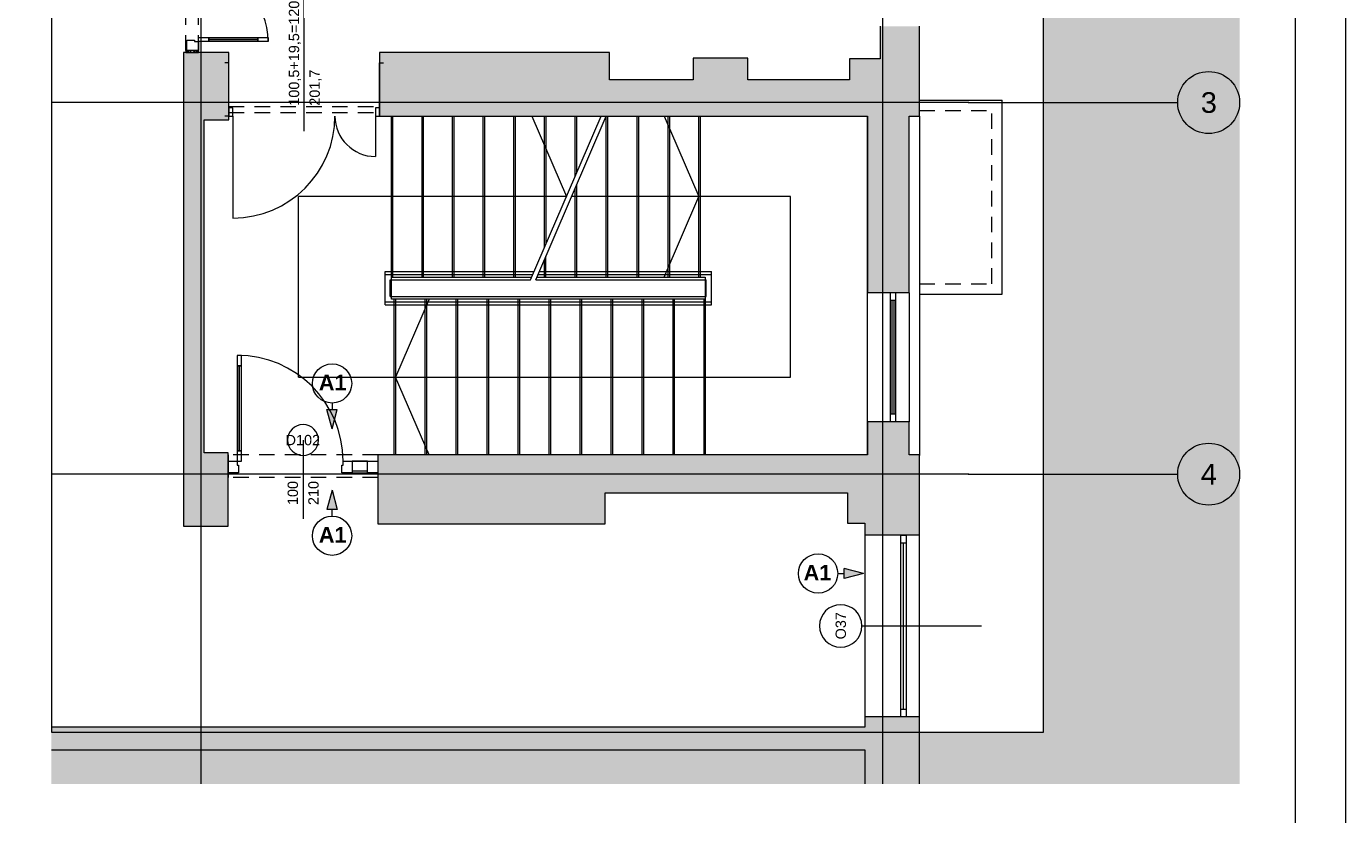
# Paper-space layout 'A-52 WYKOŃCZENIA ŚCIAN - PIĘTRO 7' of a CAD drawing. Header units: millimetres. Extents: x 0 to 420, y 0 to 297.
# Tile 10 of 11: x 292 to 420, y 108 to 185. Entities that reach past the tile are written whole.
import ezdxf
from ezdxf.xclip import XClip

# ---------------------------------------------------------------- set-up
doc = ezdxf.new("R2010")
doc.units = ezdxf.units.MM
doc.header["$MEASUREMENT"] = 0
doc.header["$XCLIPFRAME"] = 0
for name, pattern in [('DASHDOTX2', [1000, 500, -250, 0, -250]), ('GESTRICHELT2', [93.75, 62.5, -31.25]), ('Przer. długie kreski', [2.5, 1.5, -1]), ('PRZERYWANA_DU_A', [550, 350, -200])]:
    doc.linetypes.add(name, pattern=pattern)
for name, color, linetype, lineweight in [('0_Nr_pióra__2', 8, 'Continuous', 13), ('A__OKŁADZINY ŚCIAN_Nr_pióra__1', 7, 'Continuous', 20), ('A_Arkusz_Nr_pióra__1', 7, 'Continuous', 20), ('A_ściany proj_Nr_pióra__1', 7, 'Continuous', 20), ('A_ściany_Nr_pióra__1', 7, 'Continuous', 20), ('Drzwi Archicad_Nr_pióra__1', 7, 'Continuous', 20), ('Drzwi Archicad_Nr_pióra__3', 252, 'Continuous', 13), ('Znaczniki drzwi Archicada_Nr_pióra__3', 252, 'Continuous', 13), ('Znaczniki okien Archicada_Nr_pióra__3', 252, 'Continuous', 13)]:
    doc.layers.add(name, color=color, linetype=linetype, lineweight=lineweight)
for name, color, linetype, lineweight, true_color in [('A__balustrada_Nr_pióra__161', 7, 'Continuous', 5, 0x949494), ('A_osie_Nr_pióra__16', 7, 'Continuous', 5, 0x0f0f0f), ('A_osie_Nr_pióra__76', 7, 'Continuous', 5, 0x2d2d2d), ('A_pochwyt_Nr_pióra__161', 7, 'Continuous', 5, 0x949494), ('A_schody_Nr_pióra__10', 7, 'Continuous', 13, 0x4b4b4b), ('A_schody_Nr_pióra__4', 7, 'Continuous', 18, 0x4b4b4b), ('A_ściany proj_Nr_pióra__21', 7, 'Continuous', 5, 0xb0b0b0), ('A_ściany_Nr_pióra__10', 7, 'Continuous', 13, 0x4b4b4b), ('A_ściany_Nr_pióra__19', 7, 'Continuous', 5, 0x191919), ('Okna Archicada_Nr_pióra__19', 7, 'Continuous', 5, 0x191919)]:
    doc.layers.add(name, color=color, linetype=linetype, lineweight=lineweight, true_color=true_color)
for name, color, linetype in [('A__OKŁADZINY ŚCIAN', 7, 'Continuous'), ('A_podrys', 7, 'Continuous'), ('A_ściany', 7, 'Continuous'), ('A_ściany proj', 7, 'Continuous')]:
    doc.layers.add(name, color=color, linetype=linetype)
doc.styles.add('STYL_AUTOMATYCZNY_1', font='arial.ttf')
doc.styles.add('STYL_AUTOMATYCZNY_3', font='arial.ttf')
doc.styles.add('STYL_AUTOMATYCZNY_4', font='arial.ttf')
pattern_1 = [(0, (-1730.1232, -267.9191), (0, 1), [0, -1])]

# ---------------------------------------------------------------- blocks, each defined once
blk = doc.blocks.new('Rysunek_2_2', base_point=(-1730.12, -267.92))
at = {"linetype": 'Continuous', "lineweight": 0, "true_color": 0x484848}
blk.add_hatch(color=251, dxfattribs=at).paths.add_polyline_path([(409.74, 286.86), (294.68, 286.86), (294.68, 274.97), (390.74, 274.97), (390.74, 116.16), (294.68, 116.16), (294.68, 111.16), (409.74, 111.16)])
at = {"layer": 'A__OKŁADZINY ŚCIAN', "linetype": 'Continuous', "lineweight": 0, "true_color": 0x000000}
for points in [[(321.86, 145.55), (322.36, 147.42), (321.36, 147.42)], [(321.86, 139.6), (321.36, 137.74), (322.36, 137.74)], [(373.32, 131.54), (371.45, 132.04), (371.45, 131.04)]]:
    blk.add_hatch(color=18, dxfattribs=at).paths.add_polyline_path(points)
at = {"layer": 'A_ściany', "linetype": 'Continuous', "lineweight": 0, "true_color": 0x000000}
for points in [[(374.94, 181.4), (378.74, 175.85), (378.74, 184.54), (374.94, 184.54)], [(311.86, 182.02), (307.47, 182.02), (309.47, 175.49), (311.86, 175.49)], [(307.47, 182.02), (307.47, 136.14), (309.47, 143.22), (309.47, 175.49)], [(348.72, 182.02), (326.46, 182.02), (326.46, 175.85), (348.72, 175.85)], [(362.11, 181.45), (356.83, 181.45), (356.83, 175.85), (362.11, 175.85)], [(374.94, 181.4), (371.97, 181.4), (371.97, 175.85), (378.74, 175.85)], [(356.83, 179.35), (348.72, 179.35), (348.72, 175.85), (356.83, 175.85)], [(371.97, 179.35), (362.11, 179.35), (362.11, 175.85), (371.97, 175.85)], [(373.72, 158.73), (377.74, 158.73), (377.74, 175.85), (373.72, 175.85)], [(373.72, 143.03), (377.74, 143.03), (377.74, 146.22), (373.72, 146.22)], [(307.47, 136.14), (311.8, 136.14), (311.8, 143.22), (309.47, 143.22)], [(326.29, 136.36), (348.29, 136.36), (348.29, 143.03), (326.29, 143.03)], [(348.29, 139.36), (371.76, 139.36), (378.74, 143.03), (348.29, 143.03)], [(371.76, 139.36), (371.76, 136.41), (378.74, 136.41), (378.74, 143.03)], [(373.46, 135.26), (378.74, 135.26), (378.74, 136.41), (373.46, 136.41)], [(373.46, 117.66), (373.46, 111.16), (378.74, 111.16), (378.74, 117.66)], [(373.46, 116.65), (294.68, 116.65), (294.68, 114.45), (373.46, 114.45)]]:
    blk.add_hatch(color=18, dxfattribs=at).paths.add_polyline_path(points)
at = {"layer": 'A_ściany proj', "linetype": 'Continuous', "lineweight": 0, "true_color": 0x4b4b4b}
h = blk.add_hatch(dxfattribs=at)
h.set_pattern_fill('gypsum_0002', color=251, style=0, pattern_type=2)
h.set_pattern_definition(pattern_1)
h.paths.add_polyline_path([(307.69, 182.02), (307.82, 182.02), (307.82, 182.19), (307.69, 182.19)])
h = blk.add_hatch(dxfattribs=at)
h.set_pattern_fill('gypsum_0002', color=251, style=0, pattern_type=2)
h.set_pattern_definition(pattern_1)
h.paths.add_polyline_path([(307.94, 182.19), (307.82, 182.19), (307.82, 182.02), (307.94, 182.02)])
h = blk.add_hatch(dxfattribs=at)
h.set_pattern_fill('batt_insulation_0002', color=251, style=0, pattern_type=2)
h.set_pattern_definition([(60, (-1730.1232, -267.9191), (-0.25980762, 0.15), []), (120, (-1730.1232, -267.9191), (0.25980762, 0.15), [])])
h.paths.add_polyline_path([(308.69, 182.19), (307.94, 182.19), (307.94, 182.02), (308.69, 182.02)])
h = blk.add_hatch(dxfattribs=at)
h.set_pattern_fill('gypsum_0002', color=251, style=0, pattern_type=2)
h.set_pattern_definition(pattern_1)
h.paths.add_polyline_path([(308.69, 182.02), (308.82, 182.02), (308.82, 182.19), (308.69, 182.19)])
h = blk.add_hatch(dxfattribs=at)
h.set_pattern_fill('gypsum_0002', color=251, style=0, pattern_type=2)
h.set_pattern_definition(pattern_1)
h.paths.add_polyline_path([(308.82, 182.19), (308.82, 182.02), (308.94, 182.02), (308.94, 182.19)])
at = {"layer": '0_Nr_pióra__2', "color": 8, "linetype": 'PRZERYWANA_DU_A', "lineweight": 13, "flags": 128}
for points in [[(294.68, 274.97), (294.68, 116.16)], [(294.68, 116.16), (390.74, 116.16), (390.74, 274.97), (294.68, 274.97)]]:
    blk.add_lwpolyline(points, dxfattribs=at)
at = {"layer": 'A__balustrada_Nr_pióra__161', "color": 252, "linetype": 'Continuous', "lineweight": 5, "true_color": 0x949494}
for p, q in [((327, 157.56), (327, 160.8)), ((327, 160.5), (341.3, 160.5)), ((327.5, 160), (341.09, 160)), ((327.5, 158.36), (327.5, 160)), ((341.59, 160), (358.1, 160)), ((341.8, 160.5), (358.6, 160.5)), ((358.1, 158.36), (358.1, 160)), ((358.6, 157.56), (358.6, 160.8)), ((327, 157.86), (358.6, 157.86)), ((327.5, 158.36), (358.1, 158.36))]:
    blk.add_line(p, q, dxfattribs=at)
at = {"layer": 'A__OKŁADZINY ŚCIAN_Nr_pióra__1', "color": 7, "linetype": 'Continuous', "lineweight": 20}
for p, q in [((321.36, 147.42), (322.36, 147.42)), ((321.86, 145.55), (321.36, 147.42)), ((321.86, 148.05), (321.86, 147.42)), ((321.86, 145.55), (322.36, 147.42)), ((321.86, 139.6), (321.36, 137.74)), ((321.86, 139.6), (322.36, 137.74)), ((322.36, 137.74), (321.36, 137.74)), ((321.86, 137.1), (321.86, 137.74)), ((371.45, 131.04), (371.45, 132.04)), ((373.32, 131.54), (371.45, 132.04)), ((370.82, 131.54), (371.45, 131.54)), ((373.32, 131.54), (371.45, 131.04))]:
    blk.add_line(p, q, dxfattribs=at)
for centre in [(321.86, 149.95), (321.86, 135.2), (368.92, 131.54)]:
    blk.add_circle(centre, 1.9, dxfattribs=at)
at = {"layer": 'A_osie_Nr_pióra__16', "color": 250, "linetype": 'DASHDOTX2', "lineweight": 5, "true_color": 0x0f0f0f}
for p, q in [((309.17, 260.61), (309.17, 111.16)), ((375.17, 260.61), (375.17, 111.16)), ((383.49, 177.16), (294.68, 177.16)), ((383.49, 177.16), (403.74, 177.16)), ((383.49, 141.16), (294.68, 141.16)), ((383.49, 141.16), (403.74, 141.16))]:
    blk.add_line(p, q, dxfattribs=at)
for p in [(383.49, 177.16), (383.49, 177.16), (383.49, 141.16), (383.49, 141.16)]:
    blk.add_point(p, dxfattribs=at)
at = {"layer": 'A_osie_Nr_pióra__76', "color": 250, "linetype": 'Continuous', "lineweight": 5, "true_color": 0x2d2d2d}
for centre in [(406.74, 177.16), (406.74, 141.16)]:
    blk.add_circle(centre, 3, dxfattribs=at)
at = {"layer": 'A_pochwyt_Nr_pióra__161', "color": 252, "linetype": 'Continuous', "lineweight": 5, "true_color": 0x949494}
for p, q in [((327, 160.8), (341.43, 160.8)), ((341.93, 160.8), (358.6, 160.8)), ((327, 157.56), (358.6, 157.56))]:
    blk.add_line(p, q, dxfattribs=at)
at = {"layer": 'A_schody_Nr_pióra__10', "color": 251, "linetype": 'GESTRICHELT2', "lineweight": 13, "true_color": 0x4b4b4b}
for p, q in [((327.75, 160.25), (327.75, 175.85)), ((330.72, 160.25), (330.72, 175.85)), ((333.68, 160.25), (333.68, 175.85)), ((336.65, 160.25), (336.65, 175.85)), ((339.62, 160.25), (339.62, 175.85)), ((342.58, 163.47), (342.58, 175.85)), ((345.55, 170.36), (345.55, 175.85)), ((348.56, 160.25), (348.56, 175.85)), ((351.55, 160.25), (351.55, 175.85)), ((354.55, 160.25), (354.55, 175.85)), ((357.54, 160.25), (357.54, 175.85)), ((345.56, 160.25), (345.56, 169.23)), ((342.57, 160.25), (342.57, 162.27)), ((327.85, 158.11), (327.85, 143.03)), ((330.85, 158.11), (330.85, 143.03)), ((333.85, 158.11), (333.85, 143.03)), ((336.85, 158.11), (336.85, 143.03)), ((339.85, 158.11), (339.85, 143.03)), ((342.85, 158.11), (342.85, 143.03)), ((345.85, 158.11), (345.85, 143.03)), ((348.85, 158.11), (348.85, 143.03)), ((351.85, 158.11), (351.85, 143.03)), ((354.85, 158.11), (354.85, 143.03)), ((357.85, 158.11), (357.85, 143.03))]:
    blk.add_line(p, q, dxfattribs=at)
at = {"layer": 'A_schody_Nr_pióra__4', "color": 251, "linetype": 'Continuous', "lineweight": 18, "true_color": 0x4b4b4b}
for p, q in [((327.6, 158.11), (327.6, 175.85)), ((330.57, 160.25), (330.57, 175.85)), ((333.53, 160.25), (333.53, 175.85)), ((336.5, 160.25), (336.5, 175.85)), ((339.47, 160.25), (339.47, 175.85)), ((341.09, 160), (347.91, 175.85)), ((341.19, 175.85), (344.55, 168.05)), ((341.59, 160), (348.41, 175.85)), ((342.43, 163.12), (342.43, 175.85)), ((345.4, 170.01), (345.4, 175.85)), ((348.41, 160.25), (348.41, 175.85)), ((351.4, 160.25), (351.4, 175.85)), ((354.03, 175.85), (357.39, 168.05)), ((354.4, 160.25), (354.4, 175.85)), ((357.39, 160.25), (357.39, 175.85)), ((345.41, 160.25), (345.41, 168.88)), ((344.55, 168.05), (318.6, 168.05)), ((318.6, 150.57), (318.6, 168.05)), ((366.24, 168.05), (345.05, 168.05)), ((354.03, 160.25), (357.39, 168.05)), ((366.24, 150.57), (366.24, 168.05)), ((342.42, 160.25), (342.42, 161.93)), ((327.6, 160.25), (341.19, 160.25)), ((341.69, 160.25), (358, 160.25)), ((358, 160.25), (358, 143.03)), ((358, 158.11), (327.6, 158.11)), ((328, 158.11), (328, 143.03)), ((331.25, 158.11), (328, 150.57)), ((331, 158.11), (331, 143.03)), ((334, 158.11), (334, 143.03)), ((337, 158.11), (337, 143.03)), ((340, 158.11), (340, 143.03)), ((343, 158.11), (343, 143.03)), ((346, 158.11), (346, 143.03)), ((349, 158.11), (349, 143.03)), ((352, 158.11), (352, 143.03)), ((355, 158.11), (355, 143.03)), ((318.6, 150.57), (366.24, 150.57)), ((331.25, 143.03), (328, 150.57))]:
    blk.add_line(p, q, dxfattribs=at)
at = {"layer": 'A_ściany proj_Nr_pióra__1', "color": 7, "linetype": 'Continuous', "lineweight": 20, "flags": 128}
for points in [[(307.69, 182.19), (307.69, 182.02)], [(308.94, 182.02), (308.94, 182.19)]]:
    blk.add_lwpolyline(points, dxfattribs=at)
at = {"layer": 'A_ściany proj_Nr_pióra__21', "color": 253, "linetype": 'Continuous', "lineweight": 5, "true_color": 0xb0b0b0}
for p, q in [((307.79, 182.19), (307.69, 182.19)), ((307.82, 182.19), (307.79, 182.19)), ((307.82, 182.19), (307.82, 182.02)), ((307.94, 182.19), (307.82, 182.19)), ((307.94, 182.19), (307.94, 182.02)), ((308.69, 182.19), (307.94, 182.19)), ((308.69, 182.02), (308.69, 182.19)), ((308.82, 182.19), (308.69, 182.19)), ((308.82, 182.02), (308.82, 182.19)), ((308.94, 182.19), (308.82, 182.19))]:
    blk.add_line(p, q, dxfattribs=at)
at = {"layer": 'A_ściany proj_Nr_pióra__21', "color": 253, "linetype": 'Continuous', "lineweight": 5, "true_color": 0xb0b0b0, "flags": 128}
for points in [[(307.69, 182.02), (307.82, 182.02)], [(307.82, 182.02), (307.94, 182.02)], [(307.94, 182.02), (308.69, 182.02)], [(308.69, 182.02), (308.82, 182.02)], [(308.82, 182.02), (308.94, 182.02)]]:
    blk.add_lwpolyline(points, dxfattribs=at)
at = {"layer": 'A_ściany_Nr_pióra__1', "color": 7, "linetype": 'Continuous', "lineweight": 20}
for p, q in [((311.86, 181.02), (311.49, 181.02)), ((311.86, 176.65), (311.86, 181.02)), ((326.46, 181.02), (326.83, 181.02)), ((326.46, 176.65), (326.46, 181.02)), ((311.86, 175.85), (311.86, 176.65)), ((326.46, 175.85), (326.46, 176.65)), ((311.86, 175.85), (311.49, 175.85)), ((326.46, 175.85), (326.83, 175.85)), ((378.74, 175.85), (378.74, 142.98)), ((377.74, 158.73), (373.72, 158.73)), ((377.74, 158.73), (377.74, 146.22)), ((377.74, 146.22), (373.72, 146.22)), ((311.8, 143.03), (311.8, 142.43)), ((311.8, 142.43), (311.8, 141.28)), ((326.3, 143.03), (326.3, 142.43)), ((326.3, 142.43), (326.3, 141.28)), ((311.8, 141.28), (311.8, 140.83)), ((326.3, 141.28), (326.3, 140.83)), ((378.74, 135.26), (373.46, 135.26)), ((378.74, 117.66), (373.46, 117.66))]:
    blk.add_line(p, q, dxfattribs=at)
at = {"layer": 'A_ściany_Nr_pióra__1', "color": 7, "linetype": 'Continuous', "lineweight": 20, "flags": 128}
for points in [[(374.94, 184.54), (374.94, 181.4)], [(378.74, 175.85), (378.74, 184.54)], [(311.86, 182.02), (307.47, 182.02)], [(307.47, 182.02), (307.47, 136.14)], [(311.86, 175.49), (311.86, 182.02)], [(348.72, 182.02), (326.46, 182.02)], [(326.46, 182.02), (326.46, 175.85)], [(348.72, 179.35), (348.72, 182.02)], [(362.11, 181.45), (356.83, 181.45)], [(356.83, 181.45), (356.83, 179.35)], [(362.11, 179.35), (362.11, 181.45)], [(374.94, 181.4), (371.97, 181.4)], [(371.97, 181.4), (371.97, 179.35)], [(356.83, 179.35), (348.72, 179.35)], [(371.97, 179.35), (362.11, 179.35)], [(309.47, 175.49), (311.86, 175.49)], [(309.47, 143.22), (309.47, 175.49)], [(326.46, 175.85), (348.72, 175.85)], [(348.72, 175.85), (356.83, 175.85)], [(356.83, 175.85), (362.11, 175.85)], [(362.11, 175.85), (371.97, 175.85)], [(371.97, 175.85), (373.72, 175.85)], [(373.72, 175.85), (373.72, 158.73)], [(373.72, 143.03), (373.72, 175.85)], [(377.74, 175.85), (378.74, 175.85)], [(377.74, 158.73), (377.74, 175.85)], [(373.72, 146.22), (373.72, 143.03)], [(377.74, 143.03), (377.74, 146.22)], [(311.8, 143.22), (309.47, 143.22)], [(311.8, 136.14), (311.8, 143.22)], [(348.29, 143.03), (326.29, 143.03)], [(373.72, 143.03), (348.29, 143.03)], [(378.74, 143.03), (377.74, 143.03)], [(378.74, 136.41), (378.74, 143.03)], [(326.29, 140.83), (326.29, 136.36)], [(348.29, 136.36), (348.29, 139.36)], [(348.29, 139.36), (371.76, 139.36)], [(371.76, 139.36), (371.76, 136.41)], [(307.47, 136.14), (311.8, 136.14)], [(326.29, 136.36), (348.29, 136.36)], [(371.76, 136.41), (373.46, 136.41)], [(373.46, 136.41), (373.46, 135.26)], [(378.74, 135.26), (378.74, 136.41)], [(373.46, 117.66), (373.46, 116.65)], [(378.74, 111.16), (378.74, 117.66)], [(373.46, 116.65), (294.68, 116.65)], [(294.68, 114.45), (373.46, 114.45)], [(373.46, 114.45), (373.46, 111.16)]]:
    blk.add_lwpolyline(points, dxfattribs=at)
at = {"layer": 'A_ściany_Nr_pióra__10', "color": 251, "linetype": 'Przer. długie kreski', "lineweight": 13, "true_color": 0x4b4b4b}
for p, q in [((311.86, 176.79), (326.46, 176.79)), ((378.74, 176.4), (385.74, 176.4)), ((385.74, 159.6), (385.74, 176.4)), ((311.86, 176.19), (326.46, 176.19)), ((378.74, 159.6), (385.74, 159.6))]:
    blk.add_line(p, q, dxfattribs=at)
at = {"layer": 'A_ściany_Nr_pióra__10', "color": 251, "linetype": 'Continuous', "lineweight": 13, "true_color": 0x4b4b4b}
for p, q in [((378.74, 177.4), (386.74, 177.4)), ((386.74, 158.6), (386.74, 177.4)), ((378.74, 158.6), (386.74, 158.6))]:
    blk.add_line(p, q, dxfattribs=at)
at = {"layer": 'A_ściany_Nr_pióra__19', "color": 250, "linetype": 'Continuous', "lineweight": 5, "true_color": 0x191919}
for p, q in [((373.46, 135.26), (373.46, 117.66)), ((378.74, 117.66), (378.74, 135.26))]:
    blk.add_line(p, q, dxfattribs=at)
at = {"layer": 'Drzwi Archicad_Nr_pióra__1', "color": 7, "linetype": 'Continuous', "lineweight": 20}
for p, q in [((311.86, 181.02), (311.49, 181.02)), ((311.86, 181.02), (311.49, 181.02)), ((311.86, 176.65), (311.86, 181.02)), ((311.86, 176.65), (311.86, 181.02)), ((326.46, 176.65), (326.46, 181.02)), ((326.46, 176.65), (326.46, 181.02)), ((326.46, 181.02), (326.83, 181.02)), ((326.46, 181.02), (326.83, 181.02)), ((312.26, 176.65), (311.86, 176.65)), ((311.86, 176.65), (311.86, 175.85)), ((311.86, 175.85), (311.86, 176.65)), ((311.86, 175.85), (311.86, 176.65)), ((312.26, 175.85), (312.26, 176.65)), ((326.46, 176.65), (326.06, 176.65)), ((326.06, 176.65), (326.06, 175.85)), ((326.46, 175.85), (326.46, 176.65)), ((326.46, 175.85), (326.46, 176.65)), ((326.46, 175.85), (326.46, 176.65)), ((311.86, 175.85), (311.49, 175.85)), ((311.86, 175.85), (311.49, 175.85)), ((311.86, 175.85), (312.26, 175.85)), ((312.26, 175.85), (312.26, 165.97)), ((326.06, 175.85), (326.46, 175.85)), ((326.06, 175.85), (326.06, 171.93)), ((326.46, 175.85), (326.83, 175.85)), ((326.46, 175.85), (326.83, 175.85))]:
    blk.add_line(p, q, dxfattribs=at)
for centre, radius, start, end in [((312.26, 175.85), 9.88, 270, 0), ((326.06, 175.85), 3.92, 180, 270)]:
    blk.add_arc(centre, radius, start, end, dxfattribs=at)
at = {"layer": 'Drzwi Archicad_Nr_pióra__3', "color": 252, "linetype": 'Przer. długie kreski', "lineweight": 13}
for p, q in [((307.69, 182.19), (307.69, 201.69)), ((308.94, 182.19), (308.94, 201.69)), ((326.3, 143.03), (311.8, 143.03)), ((326.3, 140.83), (311.8, 140.83))]:
    blk.add_line(p, q, dxfattribs=at)
at = {"layer": 'Drzwi Archicad_Nr_pióra__3', "color": 252, "linetype": 'Continuous', "lineweight": 13}
for p, q in [((307.79, 183.19), (308.54, 183.19)), ((307.79, 182.19), (307.79, 183.19)), ((308.54, 183.19), (308.54, 183.07)), ((308.54, 183.07), (308.94, 183.07)), ((308.94, 183.47), (309.94, 183.47)), ((308.94, 183.07), (308.94, 183.47)), ((308.94, 183.07), (308.94, 182.19)), ((309.94, 183.07), (308.94, 183.07)), ((309.94, 183.47), (309.94, 183.07)), ((314.68, 183.27), (309.94, 183.27)), ((314.68, 183.07), (314.68, 183.47)), ((314.68, 183.47), (315.68, 183.47)), ((315.68, 183.07), (314.68, 183.07)), ((315.68, 183.47), (315.68, 183.07)), ((307.79, 182.19), (307.69, 182.19)), ((308.94, 182.19), (307.79, 182.19)), ((307.82, 182.19), (307.79, 182.19)), ((307.82, 182.19), (307.79, 182.19)), ((307.94, 182.19), (307.82, 182.19)), ((307.94, 182.19), (307.82, 182.19)), ((308.69, 182.19), (307.94, 182.19)), ((308.69, 182.19), (307.94, 182.19)), ((308.82, 182.19), (308.69, 182.19)), ((308.82, 182.19), (308.69, 182.19)), ((308.94, 182.19), (308.82, 182.19)), ((308.94, 182.19), (308.82, 182.19)), ((312.68, 152.67), (312.68, 151.67)), ((313.08, 152.67), (312.68, 152.67)), ((313.08, 151.67), (313.08, 152.67)), ((312.68, 151.67), (313.08, 151.67)), ((312.88, 151.67), (312.88, 143.43)), ((313.08, 143.43), (312.68, 143.43)), ((312.68, 143.43), (312.68, 142.43)), ((313.08, 142.43), (313.08, 143.43)), ((311.8, 143.03), (311.8, 142.43)), ((311.8, 141.28), (311.8, 142.43)), ((311.8, 142.43), (312.68, 142.43)), ((311.8, 142.43), (311.8, 141.28)), ((311.8, 142.43), (311.8, 141.28)), ((312.68, 142.43), (312.68, 142.03)), ((312.68, 142.43), (313.08, 142.43)), ((312.68, 142.03), (312.8, 142.03)), ((312.8, 142.03), (312.8, 141.28)), ((322.8, 141.28), (322.8, 142.03)), ((322.8, 142.03), (322.92, 142.03)), ((322.92, 142.03), (322.92, 142.43)), ((322.92, 142.43), (323.8, 142.43)), ((323.8, 142.43), (323.8, 141.28)), ((325.3, 142.43), (323.8, 142.43)), ((323.8, 142.43), (323.8, 141.28)), ((323.8, 142.43), (325.3, 142.43)), ((325.3, 141.28), (325.3, 142.43)), ((325.3, 142.43), (326.3, 142.43)), ((325.3, 141.28), (325.3, 142.43)), ((326.3, 143.03), (326.3, 142.43)), ((326.3, 142.43), (326.3, 141.28)), ((326.3, 142.43), (326.3, 141.28)), ((326.3, 142.43), (326.3, 141.28)), ((312.8, 141.28), (311.8, 141.28)), ((311.8, 141.28), (311.8, 140.83)), ((323.8, 141.28), (322.8, 141.28)), ((325.3, 141.46), (323.8, 141.46)), ((323.8, 141.28), (325.3, 141.28)), ((326.3, 141.28), (325.3, 141.28)), ((326.3, 141.28), (326.3, 140.83))]:
    blk.add_line(p, q, dxfattribs=at)
at = {"layer": 'Drzwi Archicad_Nr_pióra__3', "color": 252, "linetype": 'Continuous', "lineweight": 13, "flags": 128}
for points in [[(314.68, 183.27), (309.94, 183.27), (309.94, 183.47), (314.68, 183.47)], [(314.68, 183.07), (309.94, 183.07), (309.94, 183.27), (314.68, 183.27)], [(312.68, 151.67), (312.68, 143.43), (312.88, 143.43), (312.88, 151.67)], [(312.88, 151.67), (312.88, 143.43), (313.08, 143.43), (313.08, 151.67)]]:
    blk.add_lwpolyline(points, close=True, dxfattribs=at)
at = {"layer": 'Drzwi Archicad_Nr_pióra__3', "color": 252, "linetype": 'Continuous', "lineweight": 13}
for centre, radius in [((308.94, 183.07), 6.74), ((312.68, 142.43), 10.24)]:
    blk.add_arc(centre, radius, 0, 90, dxfattribs=at)
at = {"layer": 'Okna Archicada_Nr_pióra__19', "color": 250, "linetype": 'Continuous', "lineweight": 5, "true_color": 0x191919}
for p, q in [((375.94, 146.22), (375.94, 158.73)), ((376.44, 146.22), (376.44, 158.73)), ((376.44, 157.98), (375.94, 157.98)), ((376.09, 146.97), (376.09, 157.98)), ((376.29, 146.97), (376.29, 157.98)), ((376.44, 146.97), (375.94, 146.97)), ((376.94, 117.66), (376.94, 135.26)), ((376.94, 135.26), (377.44, 135.26)), ((376.94, 134.51), (377.44, 134.51)), ((377.19, 118.41), (377.19, 134.51)), ((377.44, 135.26), (377.44, 117.66)), ((376.94, 118.41), (377.44, 118.41)), ((377.44, 117.66), (376.94, 117.66))]:
    blk.add_line(p, q, dxfattribs=at)
at = {"layer": 'Znaczniki drzwi Archicada_Nr_pióra__3', "color": 252, "linetype": 'Continuous', "lineweight": 13}
for p, q in [((319.16, 174.39), (319.16, 190.25)), ((319.05, 144.47), (319.05, 136.83))]:
    blk.add_line(p, q, dxfattribs=at)
at = {"layer": 'Znaczniki drzwi Archicada_Nr_pióra__3', "color": 252, "linetype": 'Continuous', "lineweight": 13, "flags": 128}
blk.add_lwpolyline([(320.55, 144.47, 1), (317.55, 144.47, 1)], format="xyb", close=True, dxfattribs=at)
at = {"layer": 'Znaczniki okien Archicada_Nr_pióra__3', "color": 252, "linetype": 'Continuous', "lineweight": 13}
blk.add_line((373.17, 126.46), (384.74, 126.46), dxfattribs=at)
for start, end in [(90, 270), (270, 90)]:
    blk.add_arc((371.11, 126.46), 2.06, start, end, dxfattribs=at)
at = {"layer": 'A__OKŁADZINY ŚCIAN_Nr_pióra__1', "color": 7, "linetype": 'Continuous', "lineweight": 20, "char_height": 1.5, "style": 'STYL_AUTOMATYCZNY_3'}
for s, insert, attachment_point in [('\\A1;{\\pql;\\fArial|b1|i0|c238|p0;\\W1.000000;A1}', (320.58, 150.04), 4), ('\\A1;{\\pql;\\fArial|b1|i0|c238|p0;\\W1.000000;A1}', (320.58, 135.29), 4), ('\\A1;{\\pqr;\\fArial|b1|i0|c238|p0;\\W1.000000;A1}', (370.2, 131.62), 6)]:
    blk.add_mtext(s, dxfattribs=dict(at, insert=insert, attachment_point=attachment_point))
at = {"layer": 'A_osie_Nr_pióra__76', "color": 250, "linetype": 'Continuous', "lineweight": 5, "true_color": 0x2d2d2d, "char_height": 2, "attachment_point": 1, "style": 'STYL_AUTOMATYCZNY_1'}
for s, insert in [('\\A1;{\\pql;\\pt0;\\fArial|b0|i0|c238|p0;\\W1.000000;3}', (405.98, 178.16)), ('\\A1;{\\pql;\\pt0;\\fArial|b0|i0|c238|p0;\\W1.000000;4}', (405.98, 142.16))]:
    blk.add_mtext(s, dxfattribs=dict(at, insert=insert))
at = {"layer": 'Znaczniki drzwi Archicada_Nr_pióra__3', "color": 252, "linetype": 'Continuous', "lineweight": 13, "char_height": 1, "attachment_point": 7, "rotation": 90}
for s, insert, style in [('\\A1;{\\pql;\\pt1;\\fArial|b0|i0|c238|p0;\\W1.000000;100,5+19,5=120}', (318.86, 176.85), 'STYL_AUTOMATYCZNY_1'), ('\\A1;{\\pql;\\pt1;\\fArial|b0|i0|c238|p0;\\W1.000000;201,7}', (320.86, 176.85), 'STYL_AUTOMATYCZNY_1'), ('\\A1;{\\pql;\\fArial CE|b0|i0|c238|p0;\\W1.000000;100}', (318.57, 138.17), 'STYL_AUTOMATYCZNY_4'), ('\\A1;{\\pql;\\fArial CE|b0|i0|c238|p0;\\W1.000000;210}', (320.57, 138.17), 'STYL_AUTOMATYCZNY_4')]:
    blk.add_mtext(s, dxfattribs=dict(at, insert=insert, style=style))
at = {"layer": 'Znaczniki drzwi Archicada_Nr_pióra__3', "color": 252, "linetype": 'Continuous', "lineweight": 13, "insert": (317.36, 143.95), "char_height": 1, "attachment_point": 7, "style": 'STYL_AUTOMATYCZNY_4'}
blk.add_mtext('\\A1;{\\pql;\\fArial CE|b0|i0|c238|p0;\\W1.000000;D102}', dxfattribs=at)
at = {"layer": 'Znaczniki okien Archicada_Nr_pióra__3', "color": 252, "linetype": 'Continuous', "lineweight": 13, "insert": (371.63, 125.16), "char_height": 1, "attachment_point": 7, "rotation": 90, "style": 'STYL_AUTOMATYCZNY_1'}
blk.add_mtext('\\A1;{\\pql;\\pt1;\\fArial|b0|i0|c238|p0;\\W1.000000;O37}', dxfattribs=at)

psp = doc.layouts.new('A-52 WYKOŃCZENIA ŚCIAN - PIĘTRO 7')

# ---------------------------------------------------------------- linework, layer by layer
at = {"layer": 'A_Arkusz_Nr_pióra__1', "color": 7, "linetype": 'Continuous', "lineweight": 20}
psp.add_line((415.1, 292.1), (415.1, 4.9), dxfattribs=at)
at = {"layer": 'A_Arkusz_Nr_pióra__1', "color": 7, "linetype": 'Continuous', "lineweight": 20, "flags": 128}
psp.add_lwpolyline([(0, 297), (420, 297), (420, 0), (0, 0)], close=True, dxfattribs=at)

# ---------------------------------------------------------------- block references
at = {"layer": 'A_podrys', "color": 37, "linetype": 'Continuous', "lineweight": 5, "true_color": 0x656532}
ref = psp.add_blockref('Rysunek_2_2', (-1730.12, -267.92), dxfattribs=at)
XClip(ref).set_block_clipping_path([(294.676712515, 111.1557487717), (409.7419227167, 286.8648056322)])

doc.saveas('drawing.dxf')
